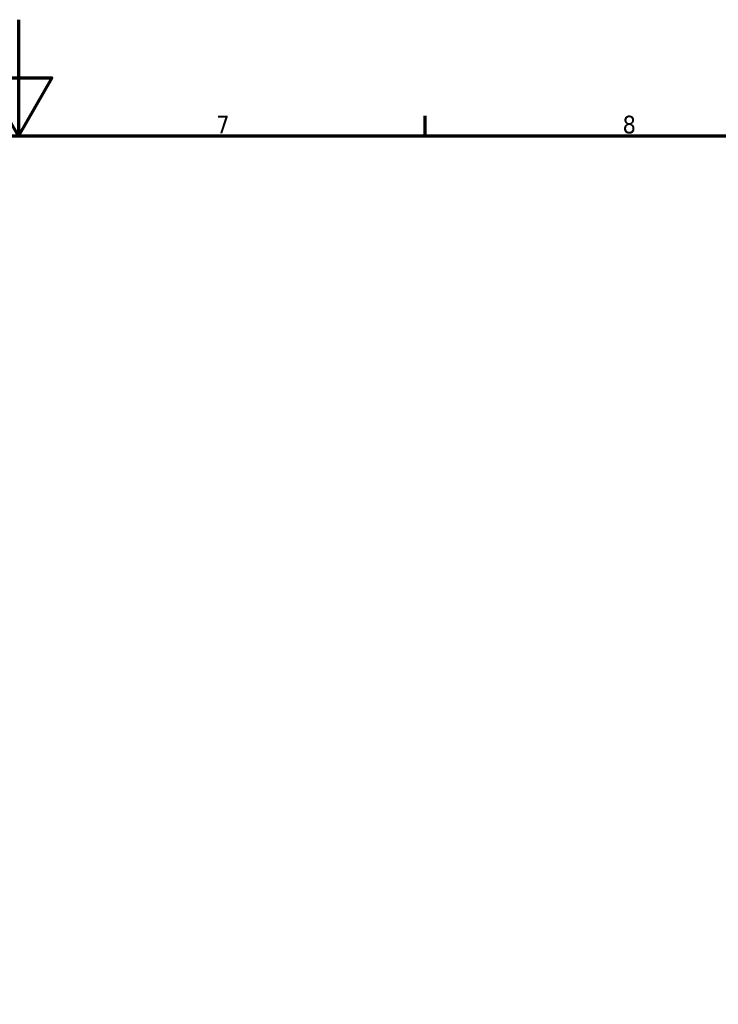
# Model space of a CAD drawing. Header units: millimetres. Extents: x 0 to 898, y 0 to 594.
# Tile 6 of 9: x 421 to 541, y 424 to 594. Entities that reach past the tile are written whole.
import ezdxf

# ---------------------------------------------------------------- set-up
doc = ezdxf.new("R2010")
doc.units = ezdxf.units.MM
doc.layers.add('Border (ANSI)', color=7, linetype='Continuous', lineweight=70)
doc.styles.add('Note Text (ANSI)', font='tahoma.ttf')

# ---------------------------------------------------------------- blocks, each defined once
blk = doc.blocks.new('Borders Default Border')
at = {"layer": 'Border (ANSI)'}
blk.add_line((490.58, 574), (490.58, 577.45), dxfattribs=at)
at = {"layer": 'Border (ANSI)', "flags": 128}
for points in [[(420.5, 594), (420.5, 574), (414.73, 584), (426.27, 584), (420.5, 574)], [(20, 20), (20, 574), (821, 574), (821, 20), (20, 20)]]:
    blk.add_lwpolyline(points, dxfattribs=at)
at = {"layer": 'Border (ANSI)', "char_height": 3.05, "attachment_point": 7, "style": 'Note Text (ANSI)'}
for s, insert in [('7', (454.6, 574.4)), ('8', (524.63, 574.33))]:
    blk.add_mtext(s, dxfattribs=dict(at, insert=insert))

msp = doc.modelspace()

# ---------------------------------------------------------------- block references
msp.add_blockref('Borders Default Border', (0, 0))

doc.saveas('drawing.dxf')
